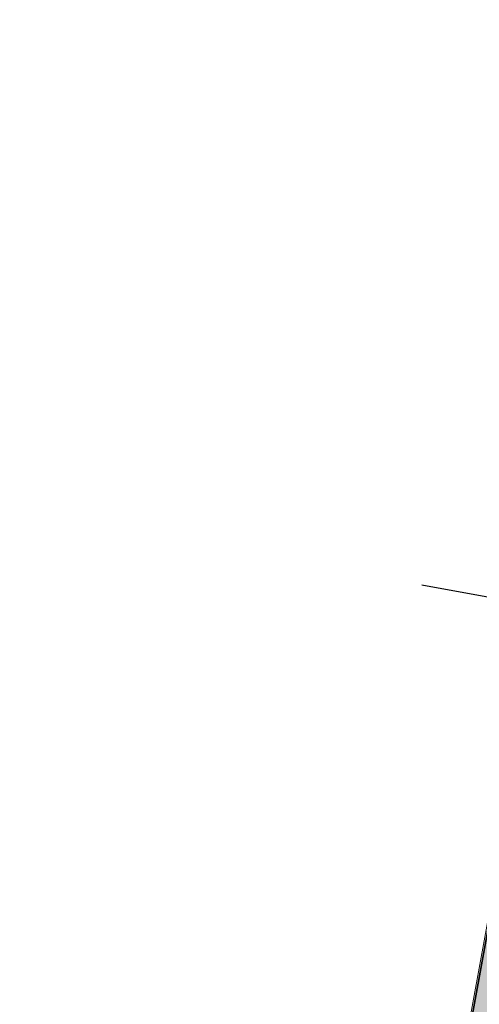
# Model space of a CAD drawing. Header units: metres. Extents: x 131295 to 132236, y 397710 to 398702.
# Tile 103 of 127: x 131648 to 131665, y 398527 to 398563. Entities that reach past the tile are written whole.
import ezdxf

# ---------------------------------------------------------------- set-up
doc = ezdxf.new("R2010")
doc.units = ezdxf.units.M
for name, color, linetype, lineweight in [('N-KO-opsluitband 60x200mm', 2, 'Continuous', 25), ('N-KO-opsluitband achterkant', 8, 'Continuous', 5), ("N-VH-arcering 'MAT' grijs 254", 254, 'Continuous', 18)]:
    doc.layers.add(name, color=color, linetype=linetype, lineweight=lineweight)
doc.layers.add('X-AL-contourlijnen', color=30, linetype='Continuous', plot=False)
doc.layers.add('X-AL-hulplijn hoogtetekst', color=190, linetype='Continuous', plot=False)

msp = doc.modelspace()

# ---------------------------------------------------------------- hatches: boundary and pattern name
at = {"layer": "N-VH-arcering 'MAT' grijs 254"}
h = msp.add_hatch(color=256, dxfattribs=at)
h.dxf.hatch_style = 1
edge = h.paths.add_edge_path()
edge.add_line((131670.081, 398558.319), (131661.968, 398513.877))
edge.add_arc((131656.066, 398514.955), 6, 259.6768, 349.655, ccw=False)
edge.add_line((131654.99, 398509.052), (131649.067, 398510.131))
edge.add_line((131649.067, 398510.131), (131648.659, 398507.853))
edge.add_line((131648.659, 398507.853), (131647.802, 398503.072))
edge.add_arc((131643.567, 398454.462), 48.794, 81.6604, 85.0207, ccw=False)
edge.add_line((131650.644, 398502.74), (131651.7, 398502.6))
edge.add_line((131651.7, 398502.6), (131652.3, 398506.162))
edge.add_arc((131653.287, 398505.996), 1, 79.6685, 170.4372, ccw=False)
edge.add_line((131653.466, 398506.979), (131662.694, 398505.297))
edge.add_arc((131655.524, 398511.979), 9.8, 317.017, 334.4924)
edge.add_arc((131664.098, 398507.888), 0.3, 334.4924, 439.674)
edge.add_line((131664.152, 398508.183), (131662.803, 398508.429))
edge.add_line((131662.803, 398508.429), (131663.942, 398514.666))
edge.add_line((131663.942, 398514.666), (131663.204, 398514.8))
edge.add_line((131663.204, 398514.8), (131663.714, 398517.595))
edge.add_line((131663.714, 398517.595), (131664.452, 398517.46))
edge.add_line((131664.452, 398517.46), (131665.49, 398523.146))
edge.add_line((131665.49, 398523.146), (131664.752, 398523.281))
edge.add_line((131664.752, 398523.281), (131665.237, 398525.939))
edge.add_line((131665.237, 398525.939), (131665.975, 398525.804))
edge.add_line((131665.975, 398525.804), (131668.001, 398536.901))
edge.add_line((131668.001, 398536.901), (131667.263, 398537.036))
edge.add_line((131667.263, 398537.036), (131667.77, 398539.812))
edge.add_line((131667.77, 398539.812), (131668.507, 398539.677))
edge.add_line((131668.507, 398539.677), (131670.533, 398550.774))
edge.add_line((131670.533, 398550.774), (131669.795, 398550.908))
edge.add_line((131669.795, 398550.908), (131670.391, 398554.171))
edge.add_line((131670.391, 398554.171), (131671.129, 398554.037))
edge.add_line((131671.129, 398554.037), (131671.851, 398557.995))
edge.add_line((131671.851, 398557.995), (131670.081, 398558.319))

# ---------------------------------------------------------------- linework, layer by layer
at = {"layer": 'N-KO-opsluitband 60x200mm', "flags": 128}
msp.add_lwpolyline([(131649.067, 398510.131), (131654.99, 398509.052, 0.414102), (131661.968, 398513.877), (131670.081, 398558.319), (131670.048, 398559.644), (131669.667, 398560.773), (131668.938, 398561.771), (131667.994, 398562.525), (131666.893, 398562.935)], format="xyb", dxfattribs=at)
at = {"layer": 'N-KO-opsluitband achterkant', "flags": 128}
msp.add_lwpolyline([(131649.067, 398510.131), (131649.077, 398510.19), (131655.001, 398509.111, 0.414102), (131661.909, 398513.888), (131670.021, 398558.329)], format="xyb", dxfattribs=at)
at = {"layer": 'X-AL-contourlijnen', "flags": 128}
msp.add_lwpolyline([(131665.975, 398525.804), (131668.001, 398536.901), (131667.263, 398537.036), (131667.77, 398539.812), (131668.507, 398539.677), (131670.533, 398550.774), (131669.795, 398550.908), (131670.391, 398554.171), (131671.129, 398554.037), (131671.851, 398557.995), (131670.081, 398558.319), (131661.968, 398513.877, -0.414102)], format="xyb", dxfattribs=at)
at = {"layer": 'X-AL-hulplijn hoogtetekst', "flags": 128}
msp.add_lwpolyline([(131662.452, 398542.315), (131687.596, 398537.726)], dxfattribs=at)

doc.saveas('drawing.dxf')
